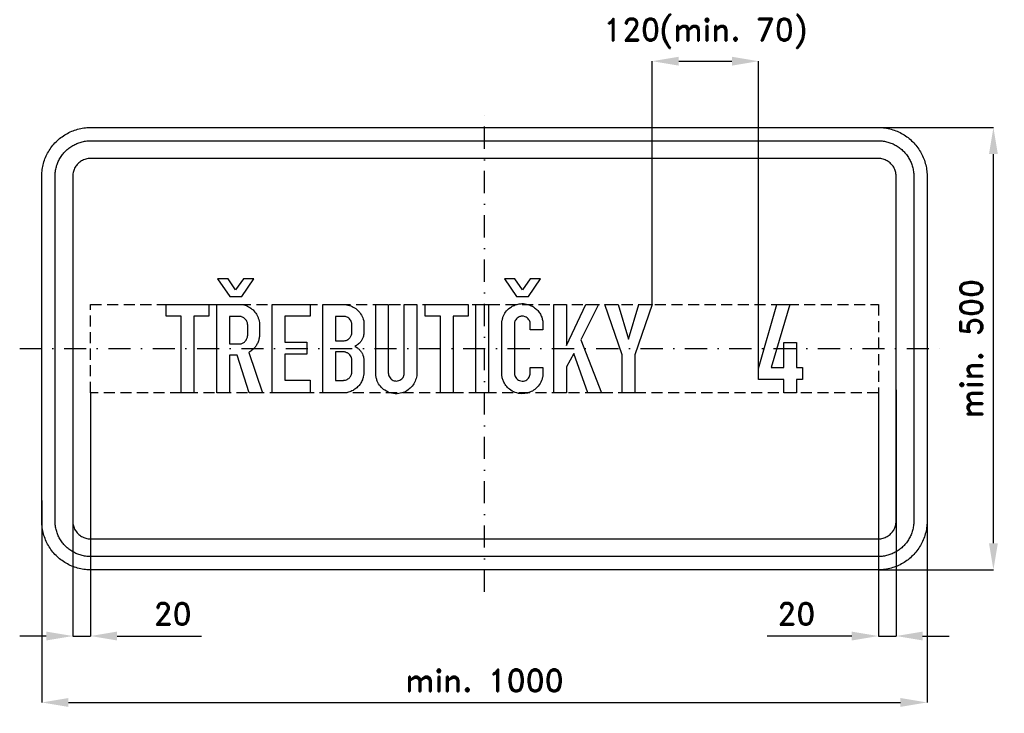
# Model space of a CAD drawing. Header units: millimetres. Extents: x -525 to 587, y -412 to 372.
import ezdxf

# ---------------------------------------------------------------- set-up
doc = ezdxf.new("R2010")
doc.units = ezdxf.units.MM
doc.header["$LTSCALE"] = 5
doc.linetypes.add('ČERCHOVANÁX2', pattern=[2, 1, -0.5, 0, -0.5])
doc.linetypes.add('ČÁRKOVANÁX2', pattern=[1.5, 1, -0.5])
doc.layers.add('Kóty', color=2, linetype='Continuous')
doc.layers.add('Značka', color=7, linetype='Continuous')
doc.styles.get("Standard").update_dxf_attribs({"font": 'romand.shx', "height": 25})
doc.dimstyles.get("Standard").update_dxf_attribs({"dimtxt": 25, "dimasz": 30, "dimexe": 0.18, "dimexo": 0.0625, "dimgap": 12.5, "dimtad": 1, "dimdec": 0, "dimzin": 0, "dimdsep": 46, "dimtxsty": 'Standard', "dimcen": 0.09, "dimadec": 0, "dimazin": 0, "dimtfac": 1, "dimtdec": 0, "dimtofl": 0, "dimtmove": 0, "dimatfit": 3, "dimfxl": 1, "dimtolj": 1, "dimtzin": 0, "dimarcsym": 0})

# ---------------------------------------------------------------- blocks, each defined once
blk = doc.blocks.new('*D0')
at = {"layer": 'Defpoints', "color": 0, "transparency": 16777216}
for p in [(-500, -171.7), (500, -168.8), (500, -400)]:
    blk.add_point(p, dxfattribs=at)
at = {"layer": 'Kóty', "color": 0, "lineweight": -2, "transparency": 16777216}
for p, q in [((-500, -171.8), (-500, -400.2)), ((500, -168.9), (500, -400.2)), ((-470, -400), (470, -400))]:
    blk.add_line(p, q, dxfattribs=at)
at = {"layer": 'Kóty', "color": 0, "transparency": 16777216}
for points in [[(-470, -395), (-470, -405), (-500, -400)], [(470, -395), (470, -405), (500, -400)]]:
    blk.add_solid(points, dxfattribs=at)
at = {"layer": 'Kóty', "color": 0, "transparency": 16777216, "insert": (0, -375), "char_height": 25, "attachment_point": 5}
blk.add_mtext('\\A1;min. 1000', dxfattribs=at)
blk = doc.blocks.new('*D3')
at = {"layer": 'Defpoints', "color": 0, "transparency": 16777216}
for p in [(445, -50), (465, -46.5), (445, -324.9)]:
    blk.add_point(p, dxfattribs=at)
at = {"layer": 'Kóty', "color": 0, "lineweight": -2, "transparency": 16777216}
for p, q in [((445, -50.1), (445, -325.1)), ((465, -46.6), (465, -325.1)), ((415, -324.9), (319.5, -324.9)), ((495, -324.9), (525, -324.9))]:
    blk.add_line(p, q, dxfattribs=at)
at = {"layer": 'Kóty', "color": 0, "transparency": 16777216}
for points in [[(415, -319.9), (415, -329.9), (445, -324.9)], [(495, -319.9), (495, -329.9), (465, -324.9)]]:
    blk.add_solid(points, dxfattribs=at)
at = {"layer": 'Kóty', "color": 0, "transparency": 16777216, "insert": (352.3, -299.9), "char_height": 25, "attachment_point": 5}
blk.add_mtext('\\A1;20', dxfattribs=at)
blk = doc.blocks.new('*D4')
at = {"layer": 'Defpoints', "color": 0, "transparency": 16777216}
for p in [(-465, -26.6), (-445, -50), (-445, -324.9)]:
    blk.add_point(p, dxfattribs=at)
at = {"layer": 'Kóty', "color": 0, "lineweight": -2, "transparency": 16777216}
for p, q in [((-465, -26.6), (-465, -325.1)), ((-445, -50.1), (-445, -325.1)), ((-495, -324.9), (-525, -324.9)), ((-415, -324.9), (-319.5, -324.9))]:
    blk.add_line(p, q, dxfattribs=at)
at = {"layer": 'Kóty', "color": 0, "transparency": 16777216}
for points in [[(-495, -319.9), (-495, -329.9), (-465, -324.9)], [(-415, -319.9), (-415, -329.9), (-445, -324.9)]]:
    blk.add_solid(points, dxfattribs=at)
at = {"layer": 'Kóty', "color": 0, "transparency": 16777216, "insert": (-352.3, -299.9), "char_height": 25, "attachment_point": 5}
blk.add_mtext('\\A1;20', dxfattribs=at)
blk = doc.blocks.new('*D5')
at = {"layer": 'Defpoints', "color": 0, "transparency": 16777216}
for p in [(445, 250), (575, 250), (445, -250)]:
    blk.add_point(p, dxfattribs=at)
at = {"layer": 'Kóty', "color": 0, "lineweight": -2, "transparency": 16777216}
for p, q in [((445.0625, 250), (575.18, 250)), ((575, -220), (575, 220)), ((445.0625, -250), (575.18, -250))]:
    blk.add_line(p, q, dxfattribs=at)
at = {"layer": 'Kóty', "color": 0, "transparency": 16777216}
for points in [[(570, 220), (580, 220), (575, 250)], [(570, -220), (580, -220), (575, -250)]]:
    blk.add_solid(points, dxfattribs=at)
at = {"layer": 'Kóty', "color": 0, "transparency": 16777216, "insert": (550, 0), "char_height": 25, "attachment_point": 5, "rotation": 90}
blk.add_mtext('\\A1;min. 500', dxfattribs=at)

msp = doc.modelspace()

# ---------------------------------------------------------------- linework, layer by layer
at = {"layer": 'Kóty'}
for p, q in [((189.516, 50.0725), (189.516, 325.18)), ((219.516, 325), (279.516, 325)), ((309.516, -34.8225), (309.516, 325.18))]:
    msp.add_line(p, q, dxfattribs=at)
for points in [[(-465, -324.9375), (-445, -324.9375)], [(445, -324.9375), (465, -324.9375)]]:
    msp.add_lwpolyline(points, dxfattribs=at)
for points in [[(219.516, 330), (219.516, 320), (189.516, 325)], [(279.516, 330), (279.516, 320), (309.516, 325)]]:
    msp.add_solid(points, dxfattribs=at)
at = {"layer": 'Značka', "color": 6, "linetype": 'ČERCHOVANÁX2', "ltscale": 5}
for points in [[(0, -275), (0, 275)], [(-525, 0), (525, 0)]]:
    msp.add_lwpolyline(points, dxfattribs=at)
at = {"layer": 'Značka', "color": 5}
for points in [[(-445, -250), (-445.216, -249.999), (-445.432, -249.998, -0.0321792), (-452.5338, -249.501, -0.035448), (-459.513, -248.051, -0.0362654), (-466.2625, -245.769, -0.0344199), (-472.6246, -242.559, -0.0337205), (-478.5523, -238.607, -0.0340821), (-483.8909, -233.891, -0.0342078), (-488.6112, -228.554, -0.0342273), (-492.5592, -222.625, -0.0340446), (-495.7458, -216.258, -0.0334115), (-498.0507, -209.513, -0.0341266), (-499.5245, -202.53, -0.0367443), (-499.9983, -195.432), (-499.9994, -195.216), (-500, -195), (-500, 195), (-499.9993, 195.216), (-499.9983, 195.432, -0.0321802), (-499.5009, 202.534, -0.0354427), (-498.0507, 209.513, -0.036265), (-495.7687, 216.263, -0.0344214), (-492.5592, 222.625, -0.0337168), (-488.6067, 228.552, -0.0340884), (-483.8909, 233.891, -0.0342123), (-478.5535, 238.611, -0.0342281), (-472.6246, 242.559, -0.0340418), (-466.2582, 245.746, -0.0334121), (-459.513, 248.051, -0.0341246), (-452.5305, 249.525, -0.0367431), (-445.432, 249.998), (-445.216, 249.999), (-445, 250), (445, 250), (445.216, 249.999), (445.432, 249.998, -0.0321879), (452.534, 249.501, -0.0354456), (459.513, 248.051, -0.0362718), (466.263, 245.769, -0.0344171), (472.625, 242.559, -0.0337226), (478.552, 238.607, -0.0340953), (483.891, 233.891, -0.0342116), (488.611, 228.554, -0.0342288), (492.559, 222.625, -0.0340381), (495.75, 216.258, -0.0334112), (498.05, 209.513, -0.0341259), (499.52, 202.53, -0.0367438), (500, 195.432), (500, 195.216), (500, 195), (500, -195), (500, -195.216), (500, -195.432, -0.0321877), (499.5, -202.534, -0.0354463), (498.05, -209.513, -0.0362733), (495.77, -216.263, -0.0344153), (492.559, -222.625, -0.0337296), (488.607, -228.552, -0.0340953), (483.891, -233.891, -0.0342052), (478.554, -238.611, -0.0342324), (472.625, -242.559, -0.0340458), (466.258, -245.746, -0.0334152), (459.513, -248.051, -0.0341301), (452.53, -249.525, -0.036746), (445.432, -249.998), (445.216, -249.999), (445, -250), (-445, -250)], [(-445, -235), (-445.1571, -235), (-445.3142, -234.999, -0.0321733), (-450.4791, -234.637, -0.0354419), (-455.5549, -233.582, -0.0362652), (-460.4636, -231.923, -0.0344184), (-465.0906, -229.589, -0.0337211), (-469.4017, -226.714, -0.034088), (-473.2843, -223.284, -0.0342101), (-476.7172, -219.403, -0.0342321), (-479.5885, -215.091, -0.0340473), (-481.9061, -210.46, -0.0334118), (-483.5823, -205.555, -0.0341273), (-484.6542, -200.477, -0.0367449), (-484.9988, -195.314), (-484.9996, -195.157), (-485, -195), (-485, 195), (-484.9995, 195.157), (-484.9988, 195.314, -0.0321805), (-484.637, 200.479, -0.0354446), (-483.5823, 205.555, -0.036267), (-481.9227, 210.464, -0.034416), (-479.5885, 215.091, -0.0337192), (-476.714, 219.402, -0.0340785), (-473.2843, 223.284, -0.0342137), (-469.4026, 226.717, -0.0342224), (-465.0906, 229.589, -0.0340475), (-460.4605, 231.906, -0.0334052), (-455.5549, 233.582, -0.0341289), (-450.4767, 234.654, -0.0367409), (-445.3142, 234.999), (-445.1571, 235), (-445, 235), (445, 235), (445.157, 235), (445.314, 234.999, -0.0321794), (450.479, 234.637, -0.0354428), (455.555, 233.582, -0.0362594), (460.464, 231.923, -0.0344088), (465.091, 229.589, -0.0337189), (469.402, 226.714, -0.0340731), (473.284, 223.284, -0.0342144), (476.717, 219.403, -0.0342259), (479.589, 215.091, -0.0340499), (481.906, 210.46, -0.0334066), (483.582, 205.555, -0.0341277), (484.654, 200.477, -0.0367414), (484.999, 195.314), (485, 195.157), (485, 195), (485, -195), (485, -195.157), (484.999, -195.314, -0.0321792), (484.637, -200.479, -0.0354414), (483.582, -205.555, -0.0362594), (481.923, -210.464, -0.0344169), (479.589, -215.091, -0.033722), (476.714, -219.402, -0.0340771), (473.284, -223.284, -0.0342099), (469.403, -226.717, -0.0342309), (465.091, -229.589, -0.0340445), (460.46, -231.906, -0.0334122), (455.555, -233.582, -0.034122), (450.477, -234.654, -0.0367414), (445.314, -234.999), (445.157, -235), (445, -235), (-445, -235)], [(-445, -215), (445, -215), (445.079, -215), (445.157, -214.999, 0.0321773), (447.74, -214.818, 0.0354428), (450.277, -214.291, 0.0362594), (452.732, -213.461, 0.0344144), (455.045, -212.294, 0.0337313), (457.201, -210.857, 0.0340656), (459.142, -209.142, 0.0342053), (460.859, -207.201, 0.0342263), (462.294, -205.045, 0.0340499), (463.453, -202.73, 0.0334177), (464.291, -200.277, 0.0341507), (464.827, -197.738, 0.0367414), (464.999, -195.157), (465, -195.079), (465, -195), (465, 195), (465, 195.079), (464.999, 195.157, 0.0321773), (464.818, 197.74, 0.0354428), (464.291, 200.277, 0.0362594), (463.461, 202.732, 0.0344248), (462.294, 205.045, 0.0337413), (460.857, 207.201, 0.0340656), (459.142, 209.142, 0.0341822), (457.201, 210.859, 0.0342257), (455.045, 212.294, 0.0340555), (452.73, 213.453, 0.0334253), (450.277, 214.291, 0.0341507), (447.738, 214.827, 0.0367426), (445.157, 214.999), (445.079, 215), (445, 215), (-445, 215), (-445.0785, 215), (-445.1571, 214.999, 0.0321792), (-447.7396, 214.818, 0.0354415), (-450.2775, 214.291, 0.0362593), (-452.7318, 213.461, 0.0344239), (-455.0453, 212.294, 0.0337303), (-457.2008, 210.857, 0.0340791), (-459.1421, 209.142, 0.0341867), (-460.8586, 207.201, 0.0342315), (-462.2943, 205.045, 0.0340516), (-463.453, 202.73, 0.0334211), (-464.2911, 200.277, 0.0341263), (-464.8271, 197.738, 0.0367456), (-464.9994, 195.157), (-464.9998, 195.079), (-465, 195), (-465, -195), (-464.9998, -195.079), (-464.9994, -195.157, 0.0321794), (-464.8185, -197.74, 0.0354442), (-464.2911, -200.277, 0.0362649), (-463.4614, -202.732, 0.0344166), (-462.2943, -205.045, 0.0337177), (-460.857, -207.201, 0.0340796), (-459.1421, -209.142, 0.0342128), (-457.2013, -210.859, 0.0342224), (-455.0453, -212.294, 0.0340475), (-452.7302, -213.453, 0.033405), (-450.2775, -214.291, 0.0341291), (-447.7384, -214.827, 0.0367409), (-445.1571, -214.999), (-445.0785, -215), (-445, -215)], [(-302.401, -49.99), (-302.401, 50), (-276.172, 50), (-275.494, 49.997), (-274.818, 49.979, -0.0837869), (-269.079, 48.705, -0.0686217), (-263.88, 45.729, -0.0685352), (-259.293, 41.443, -0.0720649), (-256.109, 36.125, -0.0376051), (-254.938, 32.901, -0.0303011), (-254.213, 29.552), (-254.139, 29.078), (-254.068, 28.604), (-254.068, 14.917), (-254.138, 14.328, -0.00312494), (-254.213, 13.74, -0.0347146), (-255.036, 9.673, -0.0482159), (-256.516, 5.802, -0.0497718), (-258.535, 2.397, -0.0450138), (-261.161, -0.573, -0.0273416), (-263.039, -2.224, -0.0271633), (-265.078, -3.656), (-265.586, -3.972), (-266.099, -4.281), (-250.536, -49.99), (-265.786, -49.99), (-279.182, -7.229), (-288.068, -7.229), (-288.068, -49.99), (-302.401, -49.99)], [(-182.734, -50), (-182.734, 50), (-158.286, 50), (-157.833, 49.949), (-157.38, 49.896, -0.0258857), (-154.161, 49.339, -0.0351501), (-151.036, 48.396, -0.0748451), (-145.448, 45.381, -0.0704307), (-140.87, 40.813, -0.078698), (-137.354, 34.807, -0.101492), (-136.172, 28.135), (-136.171, 27.891), (-136.172, 27.646), (-136.172, 17.76), (-136.203, 17.521, -0.000593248), (-136.234, 17.281, -0.0151041), (-136.569, 15.178, -0.0294446), (-137.088, 13.115, -0.0556606), (-138.432, 9.954, -0.0513171), (-140.422, 7.135, -0.0370577), (-142.151, 5.335, -0.0384445), (-144.12, 3.823, -0.0145765), (-145.159, 3.173), (-146.224, 2.563), (-145.167, 1.933), (-144.13, 1.271, -0.0420173), (-141.633, -0.733, -0.0475679), (-139.526, -3.156, -0.05225), (-137.829, -5.995, -0.0551575), (-136.776, -9.115, -0.0213822), (-136.502, -10.524, -0.0136195), (-136.328, -11.948), (-136.296, -12.281), (-136.266, -12.615), (-136.266, -27.646), (-136.29, -28.021), (-136.318, -28.396, -0.035015), (-136.837, -31.919, -0.0420475), (-137.891, -35.323, -0.0589575), (-140.114, -39.605, -0.0541569), (-143.255, -43.302, -0.0570294), (-147.347, -46.549, -0.0592672), (-152.057, -48.76, -0.0348557), (-154.859, -49.553, -0.0365976), (-157.734, -49.937), (-158.39, -49.974), (-159.047, -50), (-182.734, -50)], [(-122.838, 50), (-108.588, 50), (-108.588, -27.385), (-108.566, -27.74), (-108.536, -28.094, 0.067142), (-107.919, -30.723, 0.0758073), (-106.588, -33.083, 0.0682847), (-105.041, -34.721, 0.06981), (-103.109, -35.875, 0.0785744), (-100.622, -36.557, 0.078179), (-98.047, -36.448, 0.0795929), (-95.522, -35.586, 0.0719157), (-93.349, -34, 0.0592039), (-91.99, -32.426, 0.0748043), (-91.109, -30.583, 0.0316468), (-90.854, -29.578, 0.0101014), (-90.682, -28.552), (-90.641, -28.281), (-90.599, -28.01), (-90.599, 50), (-76.359, 50), (-76.359, -28.448), (-76.361, -28.875, -0.00543496), (-76.37, -29.302, -0.0476859), (-76.775, -32.391, -0.037009), (-77.703, -35.396, -0.0655244), (-80.629, -40.997, -0.0715191), (-84.943, -45.594, -0.0753967), (-90.402, -49.009, -0.0739042), (-96.661, -50.687, -0.0916806), (-104.887, -50.365, -0.0962718), (-112.411, -47.094, -0.0816706), (-117.551, -42.512, -0.0766057), (-121.016, -36.583, -0.0429518), (-122.222, -32.918, -0.0423557), (-122.786, -29.125), (-122.814, -28.714), (-122.838, -28.302), (-122.838, 50)], [(66.026, -21.469), (66.026, -28.396), (66.033, -28.729), (66.037, -29.062, -0.0583703), (65.6, -32.604, -0.0434958), (64.443, -36.031, -0.0745969), (60.75, -42.276, -0.0816223), (55.359, -47.073, -0.0699735), (50.082, -49.724, -0.0691691), (44.266, -50.833, -0.0862529), (36.654, -50.086, -0.0866473), (29.734, -46.833, -0.0701309), (25.16, -42.842, -0.0679092), (21.849, -37.771, -0.0473846), (20.344, -33.929, -0.0508966), (19.62, -29.896), (19.58, -29.406), (19.547, -28.917), (19.547, 28.135), (19.572, 28.453), (19.599, 28.771, -0.0256517), (20.057, 32.17, -0.0376825), (20.943, 35.49, -0.0782408), (23.928, 41.33, -0.0774484), (28.557, 46.01, -0.055456), (32.486, 48.495, -0.0516512), (36.839, 50.083, -0.0504373), (41.397, 50.844, -0.0529332), (46.016, 50.656, -0.0659743), (51.61, 49.168, -0.0640979), (56.651, 46.292, -0.0559471), (60.338, 42.988, -0.0586191), (63.172, 38.948, -0.0549827), (65.052, 34.547, -0.0502776), (65.974, 29.865), (66.029, 29.339), (66.078, 28.813), (66.078, 21.458), (51.797, 21.458), (51.797, 28.177), (51.766, 28.589), (51.724, 29, 0.065458), (51.2, 30.963, 0.0580511), (50.203, 32.76, 0.0756941), (48.37, 34.77, 0.0820506), (46.005, 36.115, 0.103144), (42.558, 36.744, 0.106109), (39.151, 35.948, 0.0800463), (36.994, 34.599, 0.074179), (35.349, 32.667, 0.0565587), (34.426, 30.844, 0.0531706), (33.922, 28.875, 0.00732664), (33.866, 28.495), (33.818, 28.115), (33.818, -27.573), (33.836, -27.912), (33.859, -28.25, 0.0598711), (34.318, -30.457, 0.0639902), (35.307, -32.5, 0.0838032), (37.188, -34.688, 0.0877941), (39.693, -36.125, 0.0897521), (42.573, -36.719, 0.0891073), (45.474, -36.281, 0.0782823), (47.79, -35.16, 0.073546), (49.672, -33.396, 0.0689438), (51.005, -31.27, 0.0699858), (51.703, -28.885), (51.759, -28.521), (51.807, -28.156), (51.807, -21.469), (66.026, -21.469)], [(-288.068, 36.49), (-288.068, 5.333), (-277.161, 5.333), (-276.781, 5.345), (-276.401, 5.365, 0.0896092), (-273.219, 6.192, 0.0957948), (-270.536, 8.094, 0.0606156), (-269.214, 9.685, 0.0452666), (-268.255, 11.521, 0.0314798), (-267.778, 12.826, 0.0444215), (-267.505, 14.177, 0.00998834), (-267.469, 14.536, 0.00331322), (-267.443, 14.896), (-267.443, 26.844), (-267.472, 27.172), (-267.505, 27.5, 0.0332245), (-267.795, 29.162, 0.0445266), (-268.338, 30.76, 0.0628461), (-269.428, 32.664, 0.0609804), (-270.953, 34.25, 0.0531518), (-272.531, 35.34, 0.0528766), (-274.297, 36.073, 0.0333987), (-275.446, 36.356, 0.0347641), (-276.62, 36.479), (-277.031, 36.489), (-277.443, 36.49), (-288.068, 36.49)], [(-168.411, 36.49), (-168.411, 8.823), (-159.193, 8.823), (-158.844, 8.852), (-158.495, 8.885, 0.0463039), (-156.321, 9.307, 0.0707133), (-154.318, 10.208, 0.0652118), (-152.776, 11.411, 0.0468199), (-151.526, 12.938, 0.0317098), (-150.769, 14.166, 0.0373008), (-150.193, 15.479, 0.0303651), (-149.872, 16.552, 0.0295795), (-149.682, 17.656, 0.00506715), (-149.655, 17.906, 0.00181293), (-149.63, 18.156), (-149.63, 27.094), (-149.66, 27.375), (-149.693, 27.656, 0.0419243), (-150.121, 29.743, 0.0587595), (-150.953, 31.698, 0.0729102), (-152.401, 33.662, 0.0651976), (-154.349, 35.177, 0.0555515), (-156.133, 36.046, 0.0683401), (-158.047, 36.448), (-158.536, 36.478), (-159.026, 36.49), (-168.411, 36.49)], [(-168.411, -3.729), (-168.411, -35.833), (-159.37, -35.823), (-159.078, -35.815), (-158.786, -35.802, 0.0526566), (-156.838, -35.487, 0.0590815), (-155.005, -34.75, 0.0603888), (-153.315, -33.617, 0.0510315), (-151.911, -32.135, 0.0410422), (-150.931, -30.694, 0.0419742), (-150.203, -29.115, 0.0276384), (-149.892, -28.144, 0.0336613), (-149.703, -27.146, 0.00866782), (-149.668, -26.829, 0.00288099), (-149.641, -26.51), (-149.641, -13.521), (-149.659, -12.994, 0.0114638), (-149.693, -12.469, 0.0493644), (-150.028, -10.726, 0.0458274), (-150.693, -9.062, 0.0594814), (-151.919, -7.126, 0.0703808), (-153.578, -5.583, 0.0415054), (-154.784, -4.844, 0.0269269), (-156.088, -4.271, 0.0235089), (-157.003, -3.957, 0.0445544), (-157.943, -3.771), (-158.415, -3.737), (-158.891, -3.729), (-168.411, -3.729)]]:
    msp.add_lwpolyline(points, format="xyb", dxfattribs=at)
for points in [[(-287.8, 59.08), (-274.04, 59.08), (-260.6, 79), (-272.2, 78.84), (-281.08, 66.68), (-289.64, 78.92), (-301.4, 78.92), (-287.8, 59.08)], [(36.2, 59.08), (49.96, 59.08), (63.4, 79), (51.8, 78.84), (42.92, 66.68), (34.36, 78.92), (22.6, 78.92), (36.2, 59.08)], [(-342.443, -50), (-342.443, 36.656), (-359.463, 36.656), (-359.463, 50), (-311.161, 50), (-311.151, 36.656), (-328.141, 36.656), (-328.141, -50), (-342.443, -50)], [(-239.703, -50), (-239.703, 50), (-196.911, 50), (-196.911, 36.75), (-225.505, 36.75), (-225.505, 7.219), (-200.453, 7.219), (-200.453, -6.177), (-225.505, -6.177), (-225.505, -35.74), (-196.911, -35.74), (-196.911, -50), (-239.703, -50)], [(-49.755, -50), (-49.755, 36.656), (-66.776, 36.656), (-66.776, 50), (-18.474, 50), (-18.463, 36.656), (-35.453, 36.656), (-35.453, -50), (-49.755, -50)], [(-9.713, -50), (-9.713, 50), (4.547, 50), (4.547, -50), (-9.713, -50)], [(78.578, -49.99), (78.578, 50), (92.859, 50), (92.859, 3.656), (114.401, 50), (128.787, 50), (108.943, 9.833), (132.182, -49.99), (116.943, -49.99), (100.901, -5.427), (92.859, -20.448), (92.859, -49.99), (78.578, -49.99)], [(155.516, -50), (155.547, -7.094), (135.943, 50.01), (151.12, 50.01), (162.755, 10.833), (174.359, 50.01), (189.516, 50.01), (169.87, -7.094), (169.891, -50), (155.516, -50)], [(338.047, -50), (338.047, -34.885), (309.516, -34.885), (309.516, -22.323), (330.193, 50.01), (345.109, 50.01), (323.818, -21.437), (338.047, -21.437), (338.047, 7.094), (352.38, 7.094), (352.38, -21.437), (359.463, -21.437), (359.463, -34.885), (352.38, -34.885), (352.38, -50), (338.047, -50)]]:
    msp.add_lwpolyline(points, dxfattribs=at)
at = {"layer": 'Značka', "color": 6, "linetype": 'ČÁRKOVANÁX2', "ltscale": 2.5}
msp.add_lwpolyline([(-445, -50), (-445, 50), (445, 50), (445, -50), (-445, -50)], dxfattribs=at)

# ---------------------------------------------------------------- texts
at = {"layer": 'Kóty', "insert": (249.3291, 356.5476), "char_height": 25, "attachment_point": 5}
msp.add_mtext('\\A1;120(min. 70)', dxfattribs=at)

# ---------------------------------------------------------------- dimensions: what is measured, and where the dimension line sits
at = {"layer": 'Kóty'}
dim = msp.add_linear_dim(base=(575, 250), p1=(445, -250), p2=(445, 250), angle=90, text='min. 500', dimstyle='Standard', dxfattribs=at)
dim.commit()
dim.dimension.update_dxf_attribs({"geometry": '*D5', "text_midpoint": (550, 0)})
for base, p1, p2, text, picture, middle in [((-445, -324.9375), (-465, -26.5705), (-445, -50), '20', '*D4', (-352.2619, -299.9375)), ((445, -324.9375), (465, -46.5003), (445, -50), '20', '*D3', (352.2619, -299.9375)), ((500, -400), (-500, -171.7123), (500, -168.8011), 'min. 1000', '*D0', (0, -375))]:
    dim = msp.add_linear_dim(base=base, p1=p1, p2=p2, text=text, dimstyle='Standard', dxfattribs=at)
    dim.commit()
    dim.dimension.update_dxf_attribs({"geometry": picture, "text_midpoint": middle})

doc.saveas('drawing.dxf')
